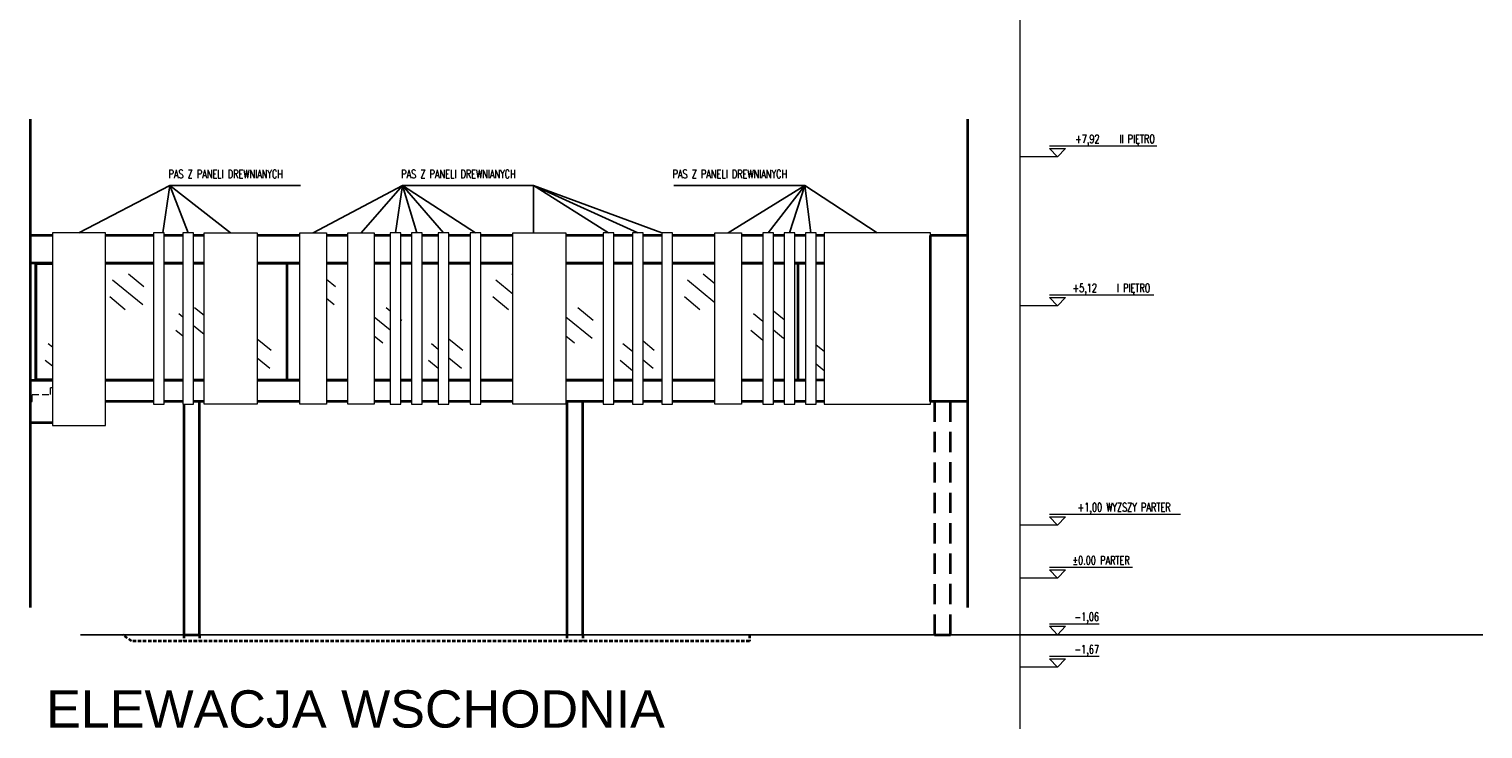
# Model space of a CAD drawing. Header units: inches. Extents: x 0 to 111471, y -105323 to 11070.
# Tile 140 of 256: x 43406 to 46138, y -29642 to -28327. Entities that reach past the tile are written whole.
import ezdxf
from ezdxf.enums import TextEntityAlignment as Align

# ---------------------------------------------------------------- set-up
doc = ezdxf.new("R2010")
doc.units = ezdxf.units.IN
doc.header["$MEASUREMENT"] = 0
doc.linetypes.add('DASHDOTX2', pattern=[50.8, 25.4, -12.7, 0, -12.7])
doc.linetypes.add('DASHED', pattern=[19.05, 12.7, -6.35])
for name, color, linetype, lineweight in [('888 opisy', 3, 'Continuous', 0), ('888 osie', 5, 'DASHDOTX2', 13), ('888 projektowane elementy', 6, 'Continuous', 13), ('888 sciany', 2, 'Continuous', 35), ('888 sciany istniejące', 2, 'Continuous', 35), ('888 widok', 8, 'Continuous', 0)]:
    doc.layers.add(name, color=color, linetype=linetype, lineweight=lineweight)
doc.layers.add('888 opisy kolorow', color=11, linetype='Continuous')
doc.styles.get("Standard").update_dxf_attribs({"font": 'arial.ttf'})
doc.styles.add('TS 100_opisy', font='romans.shx', dxfattribs={"width": 0.7, "height": 16})

# ---------------------------------------------------------------- blocks, each defined once
blk = doc.blocks.new('*U269')
blk.add_line((70.7, 10), (-7.5, 10))
for points in [[(0, 0), (-7.5, 8), (-7.5, 8)], [(-7.5, 8), (7.5, 8), (7.5, 8)], [(0, 0), (7.5, 8), (7.5, 8)]]:
    blk.add_lwpolyline(points)
blk.add_attdef('PSW', text='', height=8).set_placement((39.1, 12.9), align=Align.RIGHT)
blk = doc.blocks.new('*U13')
blk.add_line((39.1, 10), (-7.5, 10))
for points in [[(0, 0), (-7.5, 8), (-7.5, 8)], [(-7.5, 8), (7.5, 8), (7.5, 8)], [(0, 0), (7.5, 8), (7.5, 8)]]:
    blk.add_lwpolyline(points)
blk.add_attdef('PSW', text='', height=8).set_placement((39.1, 12.9), align=Align.RIGHT)
blk = doc.blocks.new('*U270')
blk.add_line((115.8, 10), (-7.5, 10))
for points in [[(0, 0), (-7.5, 8), (-7.5, 8)], [(-7.5, 8), (7.5, 8), (7.5, 8)], [(0, 0), (7.5, 8), (7.5, 8)]]:
    blk.add_lwpolyline(points)
blk.add_attdef('PSW', text='', height=8).set_placement((39.1, 12.9), align=Align.RIGHT)
blk = doc.blocks.new('*U271')
blk.add_line((90.5, 10), (-7.5, 10))
for points in [[(0, 0), (-7.5, 8), (-7.5, 8)], [(-7.5, 8), (7.5, 8), (7.5, 8)], [(0, 0), (7.5, 8), (7.5, 8)]]:
    blk.add_lwpolyline(points)
blk.add_attdef('PSW', text='', height=8).set_placement((39.1, 12.9), align=Align.RIGHT)
blk = doc.blocks.new('*U272')
blk.add_line((93.3, 10), (-7.5, 10))
for points in [[(0, 0), (-7.5, 8), (-7.5, 8)], [(-7.5, 8), (7.5, 8), (7.5, 8)], [(0, 0), (7.5, 8), (7.5, 8)]]:
    blk.add_lwpolyline(points)
blk.add_attdef('PSW', text='', height=8).set_placement((39.1, 12.9), align=Align.RIGHT)
blk = doc.blocks.new('*U273')
blk.add_line((104, 10), (-7.5, 10))
for points in [[(0, 0), (-7.5, 8), (-7.5, 8)], [(-7.5, 8), (7.5, 8), (7.5, 8)], [(0, 0), (7.5, 8), (7.5, 8)]]:
    blk.add_lwpolyline(points)
blk.add_attdef('PSW', text='', height=8).set_placement((39.1, 12.9), align=Align.RIGHT)
blk = doc.blocks.new('*U274')
blk.add_line((76.8, 10), (-7.5, 10))
for points in [[(0, 0), (-7.5, 8), (-7.5, 8)], [(-7.5, 8), (7.5, 8), (7.5, 8)], [(0, 0), (7.5, 8), (7.5, 8)]]:
    blk.add_lwpolyline(points)
blk.add_attdef('PSW', text='', height=8).set_placement((39.1, 12.9), align=Align.RIGHT)
blk = doc.blocks.new('G$C8580B5A5')
at = {"layer": '888 opisy'}
blk.add_line((0, -283.1), (0, 1562.8), dxfattribs=at)
for points in [[(70.2, 1455.7), (0, 1455.7)], [(70.2, 1071.7), (0, 1071.7)], [(70.2, 791.7), (0, 791.7)], [(70.2, 511.7), (0, 511.7)], [(70.2, 99.7), (0, 99.7)], [(70.2, 0), (0, 0)], [(70.2, -106), (0, -106)], [(70.2, -167.3), (0, -167.3)]]:
    blk.add_lwpolyline(points, dxfattribs=at)
ref = blk.add_blockref('*U274', (70.2, 1455.7), dxfattribs=dict(at, xscale=2, yscale=2, zscale=2))
ref.add_attrib('PSW', '+14,55 DACH', dxfattribs={"layer": '0', "height": 16, "style": 'TS 100_opisy', "width": 0.7}).set_placement((210.2, 1476.6), align=Align.BOTTOM_RIGHT)
ref = blk.add_blockref('*U273', (70.2, 1071.7), dxfattribs=dict(at, xscale=2, yscale=2, zscale=2))
ref.add_attrib('PSW', '+10,72    III PIĘTRO', dxfattribs={"layer": '0', "height": 16, "style": 'TS 100_opisy', "width": 0.7}).set_placement((274.4, 1092.6), align=Align.BOTTOM_RIGHT)
ref = blk.add_blockref('*U272', (70.2, 791.7), dxfattribs=dict(at, xscale=2, yscale=2, zscale=2))
ref.add_attrib('PSW', '+7,92    II PIĘTRO', dxfattribs={"layer": '0', "height": 16, "style": 'TS 100_opisy', "width": 0.7}).set_placement((253.5, 812.6), align=Align.BOTTOM_RIGHT)
at = {"layer": '888 opisy', "color": 254}
ref = blk.add_blockref('*U271', (70.2, 511.7), dxfattribs=dict(at, xscale=2, yscale=2, zscale=2))
ref.add_attrib('PSW', '+5,12    I PIĘTRO', dxfattribs={"layer": '0', "height": 16, "style": 'TS 100_opisy', "width": 0.7}).set_placement((244.8, 532.6), align=Align.BOTTOM_RIGHT)
at = {"layer": '888 opisy'}
ref = blk.add_blockref('*U270', (70.2, 99.7), dxfattribs=dict(at, xscale=2, yscale=2, zscale=2))
ref.add_attrib('PSW', '+1,00 WYZSZY PARTER', dxfattribs={"layer": '0', "height": 16, "style": 'TS 100_opisy', "width": 0.7}).set_placement((282.9, 120.6), align=Align.BOTTOM_RIGHT)
ref = blk.add_blockref('*U269', (70.2, 0), dxfattribs=dict(at, xscale=2, yscale=2, zscale=2))
ref.add_attrib('PSW', '%%p0.00 PARTER', dxfattribs={"layer": '0', "height": 16, "style": 'TS 100_opisy', "width": 0.7}).set_placement((206, 20.9), align=Align.BOTTOM_RIGHT)
ref = blk.add_blockref('*U13', (70.2, -106), dxfattribs=dict(at, xscale=2, yscale=2, zscale=2))
ref.add_attrib('PSW', '-1,06', dxfattribs={"layer": '0', "height": 16, "style": 'TS 100_opisy', "width": 0.7}).set_placement((148.4, -85.1), align=Align.BOTTOM_RIGHT)
ref = blk.add_blockref('*U13', (70.2, -167.3), dxfattribs=dict(at, xscale=2, yscale=2, zscale=2))
ref.add_attrib('PSW', '-1,67', dxfattribs={"layer": '0', "height": 16, "style": 'TS 100_opisy', "width": 0.7}).set_placement((148.4, -146.4), align=Align.BOTTOM_RIGHT)

msp = doc.modelspace()

# ---------------------------------------------------------------- linework, layer by layer
at = {"layer": '888 opisy kolorow', "ltscale": 0.01}
for points in [[(43499.62, -28709.432), (43670.092, -28620.486)], [(43916.088, -28620.486), (43670.092, -28620.486), (43657.278, -28709.432)], [(43670.092, -28620.486), (43704.62, -28709.432)], [(43670.092, -28620.486), (43784.62, -28709.432)], [(44107.435, -28620.486), (43939.62, -28709.432)], [(44107.435, -28620.486), (44029.62, -28709.432)], [(44353.43, -28620.486), (44107.435, -28620.486), (44094.62, -28709.432)], [(44107.435, -28620.486), (44134.62, -28709.432)], [(44107.435, -28620.486), (44184.62, -28709.432)], [(44107.435, -28620.486), (44244.62, -28709.432)], [(44353.43, -28620.486), (44353.43, -28709.432)], [(44353.43, -28620.486), (44494.62, -28709.432)], [(44353.43, -28620.486), (44549.62, -28709.432)], [(44353.43, -28620.486), (44594.576, -28709.432)], [(44863.408, -28620.486), (44617.413, -28620.486)], [(44863.408, -28620.486), (44719.62, -28709.432)], [(44863.408, -28620.486), (44794.62, -28709.432)], [(44863.408, -28620.486), (44834.62, -28709.432)], [(44863.408, -28620.486), (44874.62, -28709.432)], [(44863.408, -28620.486), (44999.62, -28709.432)], [(43502.8, -29464.432), (46137.688, -29464.432)]]:
    msp.add_lwpolyline(points, dxfattribs=at)
at = {"layer": '888 osie', "const_width": 5}
for points in [[(43408.379, -28495.32), (43408.379, -29413.626)], [(45169.761, -28495.32), (45169.761, -29413.626)]]:
    msp.add_lwpolyline(points, dxfattribs=at)
at = {"layer": '888 projektowane elementy'}
for points in [[(43449.62, -29071.432), (43549.62, -29071.432), (43549.62, -28709.432), (43449.62, -28709.432)], [(43639.62, -29031.432), (43659.62, -29031.432), (43659.62, -28709.432), (43639.62, -28709.432)], [(43694.62, -29031.432), (43714.62, -29031.432), (43714.62, -28709.432), (43694.62, -28709.432)], [(43834.62, -29031.432), (43734.62, -29031.432), (43734.62, -28709.432), (43834.62, -28709.432)], [(43964.62, -29031.432), (43914.62, -29031.432), (43914.62, -28709.432), (43964.62, -28709.432)], [(44054.62, -29031.432), (44004.62, -29031.432), (44004.62, -28709.432), (44054.62, -28709.432)], [(44084.62, -29031.432), (44104.62, -29031.432), (44104.62, -28709.432), (44084.62, -28709.432)], [(44124.62, -29031.432), (44144.62, -29031.432), (44144.62, -28709.432), (44124.62, -28709.432)], [(44174.62, -29031.432), (44194.62, -29031.432), (44194.62, -28709.432), (44174.62, -28709.432)], [(44234.62, -29031.432), (44254.62, -29031.432), (44254.62, -28709.432), (44234.62, -28709.432)], [(44414.62, -29031.432), (44314.595, -29031.432), (44314.62, -28709.432), (44414.62, -28709.432)], [(44484.62, -29031.432), (44504.62, -29031.432), (44504.62, -28709.432), (44484.62, -28709.432)], [(44539.62, -29031.432), (44559.62, -29031.432), (44559.62, -28709.432), (44539.62, -28709.432)], [(44594.62, -29031.432), (44614.62, -29031.432), (44614.62, -28709.432), (44594.576, -28709.432)], [(44744.62, -29031.432), (44694.62, -29031.432), (44694.62, -28709.432), (44744.62, -28709.432)], [(44784.62, -29031.432), (44804.62, -29031.432), (44804.62, -28709.432), (44784.62, -28709.432)], [(44824.62, -29031.432), (44844.62, -29031.432), (44844.62, -28709.432), (44824.62, -28709.432)], [(44864.62, -29031.432), (44884.62, -29031.432), (44884.62, -28709.432), (44864.62, -28709.432)], [(44899.62, -29031.432), (45099.62, -29031.432), (45099.62, -28709.432), (44899.62, -28709.432)]]:
    msp.add_lwpolyline(points, close=True, dxfattribs=at)
at = {"layer": '888 sciany'}
for points in [[(43408.242, -28986.432), (43449.62, -28986.432)], [(43549.62, -28986.432), (43639.62, -28986.432)], [(43659.62, -28986.432), (43694.62, -28986.432)], [(43714.62, -28986.432), (43734.62, -28986.432)], [(43834.62, -28986.432), (43914.62, -28986.432)], [(43964.62, -28986.432), (44004.62, -28986.432)], [(44054.62, -28986.432), (44084.62, -28986.432)], [(44104.62, -28986.432), (44124.62, -28986.432)], [(44144.62, -28986.432), (44174.62, -28986.432)], [(44194.62, -28986.432), (44234.62, -28986.432)], [(44254.62, -28986.432), (44314.598, -28986.432)], [(44414.62, -28986.432), (44484.62, -28986.432)], [(44504.62, -28986.432), (44539.62, -28986.432)], [(44559.62, -28986.432), (44594.614, -28986.432)], [(44614.62, -28986.432), (44694.62, -28986.432)], [(44744.62, -28986.432), (44784.62, -28986.432)], [(44804.62, -28986.432), (44824.62, -28986.432)], [(44844.62, -28986.432), (44864.62, -28986.432)], [(44899.62, -28986.432), (44884.62, -28986.432)]]:
    msp.add_lwpolyline(points, dxfattribs=at)
at = {"layer": '888 sciany istniejące', "ltscale": 0.01}
for p, q in [((45099.62, -29026.432), (45099.62, -28714.432)), ((45169.773, -29026.432), (45169.773, -28714.432))]:
    msp.add_line(p, q, dxfattribs=at)
for points in [[(43408.379, -29066.432), (43408.379, -28714.432)], [(43449.62, -28714.432), (43408.379, -28714.432)], [(43639.62, -28714.432), (43549.62, -28714.432)], [(43694.62, -28714.432), (43659.62, -28714.432)], [(43734.62, -28714.432), (43714.62, -28714.432)], [(43914.62, -28714.432), (43834.62, -28714.432)], [(44004.62, -28714.432), (43964.62, -28714.432)], [(44084.62, -28714.432), (44054.62, -28714.432)], [(44124.62, -28714.432), (44104.62, -28714.432)], [(44174.62, -28714.432), (44144.62, -28714.432)], [(44234.62, -28714.432), (44194.62, -28714.432)], [(44314.62, -28714.432), (44254.62, -28714.432)], [(44484.62, -28714.432), (44414.62, -28714.432)], [(44539.62, -28714.432), (44504.62, -28714.432)], [(44594.577, -28714.432), (44559.62, -28714.432)], [(44694.62, -28714.432), (44614.62, -28714.432)], [(44784.62, -28714.432), (44744.62, -28714.432)], [(44824.62, -28714.432), (44804.62, -28714.432)], [(44864.62, -28714.432), (44844.62, -28714.432)], [(44899.62, -28714.432), (44884.62, -28714.432)], [(45169.773, -28714.432), (45099.62, -28714.432)], [(43449.62, -28766.432), (43408.379, -28766.432)], [(43418.734, -28986.432), (43418.734, -28766.432)], [(43639.62, -28766.432), (43549.62, -28766.432)], [(43694.62, -28766.432), (43659.62, -28766.432)], [(43734.62, -28766.432), (43714.62, -28766.432)], [(43914.62, -28766.432), (43834.62, -28766.432)], [(44004.62, -28766.432), (43964.62, -28766.432)], [(44084.62, -28766.432), (44054.62, -28766.432)], [(44124.62, -28766.432), (44104.62, -28766.432)], [(44174.62, -28766.432), (44144.62, -28766.432)], [(44234.62, -28766.432), (44194.62, -28766.432)], [(44314.615, -28766.432), (44254.62, -28766.432)], [(44484.62, -28766.432), (44414.62, -28766.432)], [(44539.62, -28766.432), (44504.62, -28766.432)], [(44594.584, -28766.432), (44559.62, -28766.432)], [(44694.62, -28766.432), (44614.62, -28766.432)], [(44784.62, -28766.432), (44744.62, -28766.432)], [(44824.62, -28766.432), (44804.62, -28766.432)], [(44864.62, -28766.432), (44844.62, -28766.432)], [(44899.62, -28766.432), (44884.62, -28766.432)], [(43639.62, -29026.432), (43549.62, -29026.432)], [(43694.62, -29026.432), (43659.62, -29026.432)], [(43734.62, -29026.432), (43714.62, -29026.432)], [(43914.62, -29026.432), (43834.62, -29026.432)], [(44004.62, -29026.432), (43964.62, -29026.432)], [(44084.62, -29026.432), (44054.62, -29026.432)], [(44124.62, -29026.432), (44104.62, -29026.432)], [(44174.62, -29026.432), (44144.62, -29026.432)], [(44234.62, -29026.432), (44194.62, -29026.432)], [(44314.595, -29026.432), (44254.62, -29026.432)], [(44484.62, -29026.432), (44414.62, -29026.432)], [(44539.62, -29026.432), (44504.62, -29026.432)], [(44594.619, -29026.432), (44559.62, -29026.432)], [(44694.62, -29026.432), (44614.62, -29026.432)], [(44784.62, -29026.432), (44744.62, -29026.432)], [(44824.62, -29026.432), (44804.62, -29026.432)], [(44864.62, -29026.432), (44844.62, -29026.432)], [(44899.62, -29026.432), (44884.62, -29026.432)], [(45169.773, -29026.432), (45099.62, -29026.432)], [(43449.62, -29066.432), (43408.379, -29066.432)]]:
    msp.add_lwpolyline(points, dxfattribs=at)
at = {"layer": '888 sciany istniejące'}
for points in [[(43696.357, -29031.432), (43696.357, -29464.432), (43726.357, -29464.432)], [(43726.357, -29464.432), (43726.357, -29026.432), (43714.62, -29026.432)], [(44446.357, -29464.432), (44446.357, -29026.432), (44416.357, -29026.432), (44416.357, -29464.432)], [(43696.357, -29464.432), (43726.357, -29464.432)]]:
    msp.add_lwpolyline(points, dxfattribs=at)
at = {"layer": '888 sciany istniejące', "linetype": 'DASHED', "ltscale": 3}
msp.add_lwpolyline([(45137.124, -29026.432), (45107.124, -29026.432), (45107.124, -29464.432), (45137.124, -29464.432)], close=True, dxfattribs=at)
at = {"layer": '888 sciany istniejące', "linetype": 'DASHED', "ltscale": 0.5}
for points in [[(44759.645, -29464.432), (44759.645, -29476.432), (43598.144, -29476.432), (43581.768, -29464.432)], [(43696.369, -29464.432), (43696.369, -29476.432)], [(43726.369, -29464.432), (43726.369, -29476.432)], [(44416.357, -29464.432), (44416.357, -29476.432)], [(44446.357, -29464.432), (44446.357, -29476.432)]]:
    msp.add_lwpolyline(points, dxfattribs=at)
at = {"layer": '888 widok', "ltscale": 0.01}
for p, q in [((43889.706, -28984.432), (43889.706, -28768.432)), ((43891.715, -28768.432), (43891.715, -28984.432)), ((43891.715, -28984.432), (43891.715, -28768.432)), ((44849.706, -28984.432), (44849.706, -28768.432)), ((44851.715, -28768.432), (44851.715, -28984.432)), ((44851.715, -28984.432), (44851.715, -28768.432))]:
    msp.add_line(p, q, dxfattribs=at)
for points in [[(43449.62, -28984.432), (43420.734, -28984.432), (43420.734, -28768.432), (43449.62, -28768.432)], [(43639.62, -28768.432), (43549.62, -28768.432)], [(43592.68, -28786.515), (43621.731, -28810.382)], [(43694.62, -28768.432), (43659.62, -28768.432)], [(43734.62, -28768.432), (43714.62, -28768.432)], [(43889.706, -28768.432), (43834.62, -28768.432)], [(43914.62, -28768.432), (43891.715, -28768.432)], [(44004.62, -28768.432), (43964.62, -28768.432)], [(44084.62, -28768.432), (44054.62, -28768.432)], [(44124.62, -28768.432), (44104.62, -28768.432)], [(44174.62, -28768.432), (44144.62, -28768.432)], [(44234.62, -28768.432), (44194.62, -28768.432)], [(44314.615, -28768.432), (44254.62, -28768.432)], [(44312.68, -28786.515), (44314.614, -28788.104)], [(44484.62, -28768.432), (44414.62, -28768.432)], [(44539.62, -28768.432), (44504.62, -28768.432)], [(44594.584, -28768.432), (44559.62, -28768.432)], [(44694.62, -28768.432), (44614.62, -28768.432)], [(44672.68, -28786.515), (44694.62, -28804.54)], [(44784.62, -28768.432), (44744.62, -28768.432)], [(44824.62, -28768.432), (44804.62, -28768.432)], [(44849.706, -28768.432), (44844.62, -28768.432)], [(44864.62, -28768.432), (44851.715, -28768.432)], [(44899.62, -28768.432), (44884.62, -28768.432)], [(43562.916, -28797.938), (43619.377, -28844.323)], [(43964.62, -28796.324), (43981.731, -28810.382)], [(44282.916, -28797.938), (44314.611, -28823.977)], [(44642.916, -28797.938), (44694.62, -28840.415)], [(43557.486, -28829.353), (43586.537, -28853.22)], [(43964.62, -28832.2), (43979.377, -28844.323)], [(44277.486, -28829.353), (44306.537, -28853.22)], [(44637.486, -28829.353), (44666.537, -28853.22)], [(43687.227, -28861.022), (43694.62, -28867.095)], [(43716.99, -28849.598), (43734.62, -28864.081)], [(44054.62, -28867.095), (44084.62, -28891.742)], [(44076.99, -28849.598), (44084.62, -28855.866)], [(44104.62, -28872.297), (44106.042, -28873.465)], [(44414.62, -28867.095), (44463.687, -28907.406)], [(44436.99, -28849.598), (44466.042, -28873.465)], [(44767.227, -28861.022), (44784.62, -28875.311)], [(44804.62, -28855.866), (44824.62, -28872.297)], [(43681.797, -28892.436), (43694.62, -28902.971)], [(43714.62, -28883.526), (43734.62, -28899.957)], [(44761.797, -28892.436), (44784.62, -28911.186)], [(44804.62, -28891.742), (44823.687, -28907.406)], [(43441.809, -28917.306), (43449.62, -28923.724)], [(43834.62, -28908.387), (43860.624, -28929.75)], [(44054.62, -28902.971), (44070.848, -28916.303)], [(44161.809, -28917.306), (44174.62, -28927.831)], [(44194.62, -28908.387), (44220.624, -28929.75)], [(44414.62, -28902.971), (44430.848, -28916.303)], [(44521.809, -28917.306), (44539.62, -28931.939)], [(44559.62, -28912.494), (44580.624, -28929.75)], [(44884.62, -28919.616), (44899.62, -28931.939)], [(43436.379, -28948.721), (43449.62, -28959.599)], [(43834.62, -28944.262), (43858.269, -28963.691)], [(44156.379, -28948.721), (44174.62, -28963.707)], [(44194.62, -28944.262), (44218.269, -28963.691)], [(44516.379, -28948.721), (44539.62, -28967.815)], [(44559.62, -28948.37), (44578.269, -28963.691)], [(44884.62, -28955.492), (44899.62, -28967.815)], [(43549.62, -28984.432), (43639.62, -28984.432)], [(43659.62, -28984.432), (43694.62, -28984.432)], [(43714.62, -28984.432), (43734.62, -28984.432)], [(43834.62, -28984.432), (43889.706, -28984.432)], [(43891.715, -28984.432), (43914.62, -28984.432)], [(43964.62, -28984.432), (44004.62, -28984.432)], [(44054.62, -28984.432), (44084.62, -28984.432)], [(44104.62, -28984.432), (44124.62, -28984.432)], [(44144.62, -28984.432), (44174.62, -28984.432)], [(44194.62, -28984.432), (44234.62, -28984.432)], [(44254.62, -28984.432), (44314.598, -28984.432)], [(44414.62, -28984.432), (44484.62, -28984.432)], [(44504.62, -28984.432), (44539.62, -28984.432)], [(44559.62, -28984.432), (44594.614, -28984.432)], [(44614.62, -28984.432), (44694.62, -28984.432)], [(44744.62, -28984.432), (44784.62, -28984.432)], [(44804.62, -28984.432), (44824.62, -28984.432)], [(44844.62, -28984.432), (44849.706, -28984.432)], [(44851.715, -28984.432), (44864.62, -28984.432)], [(44884.62, -28984.432), (44899.62, -28984.432)]]:
    msp.add_lwpolyline(points, dxfattribs=at)
at = {"layer": '888 widok', "linetype": 'DASHED'}
msp.add_lwpolyline([(43408.379, -29026.431), (43411.395, -29026.431), (43411.395, -29013.098), (43446.395, -29013.098), (43446.395, -28999.765), (43449.62, -28999.765)], dxfattribs=at)

# ---------------------------------------------------------------- block references
at = {"layer": '888 opisy'}
msp.add_blockref('G$C8580B5A5', (45267.941, -29358.432), dxfattribs=at)

# ---------------------------------------------------------------- texts
at = {"layer": '888 opisy', "insert": (43437.974, -29568.994), "char_height": 70, "width": 1659.0893, "attachment_point": 1}
msp.add_mtext('ELEWACJA WSCHODNIA', dxfattribs=at)
at = {"layer": '888 opisy kolorow', "char_height": 16, "width": 780.26004, "attachment_point": 1, "style": 'TS 100_opisy'}
for insert in [(43660.077, -28590.977), (44097.42, -28590.977), (44607.398, -28590.977)]:
    msp.add_mtext(' PAS Z PANELI DREWNIANYCH', dxfattribs=dict(at, insert=insert))

doc.saveas('drawing.dxf')
